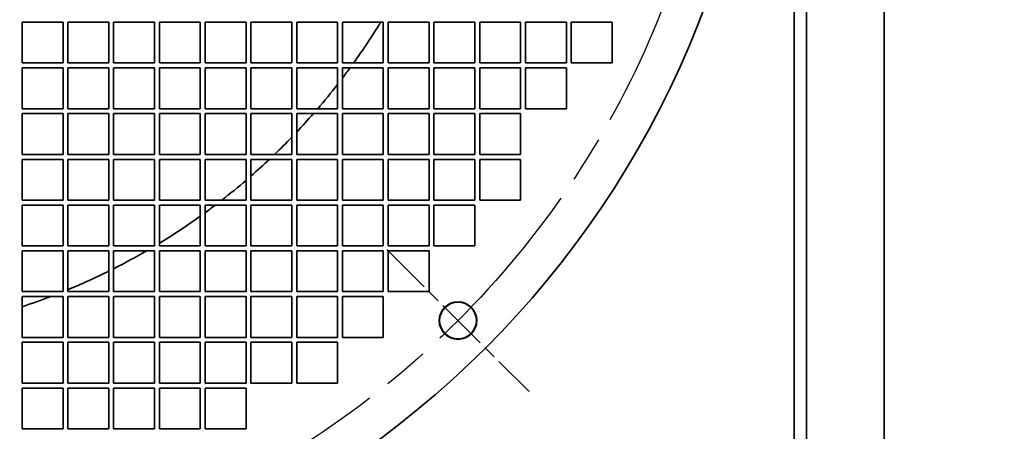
# Model space of a CAD drawing. Header units: millimetres. Extents: x 132 to 3320, y 40 to 2336.
# Tile 34 of 38: x 2060 to 2301, y 1445 to 1546. Entities that reach past the tile are written whole.
import ezdxf

# ---------------------------------------------------------------- set-up
doc = ezdxf.new("R2010")
doc.units = ezdxf.units.MM
doc.header["$LTSCALE"] = 8
doc.linetypes.add('CHAIN', pattern=[0.3543, 0.2362, -0.0295, 0.0591, -0.0295])
for name, color, linetype, lineweight, true_color in [('Krawędzie widoczne(ISO)', 7, 'Continuous', 35, 0x262659), ('Linia środkowa(ISO)', 7, 'Continuous', 25, 0x262659), ('Wymiary(ISO)', 7, 'Continuous', 25, 0x262659), ('Znacznik środka(ISO)', 7, 'Continuous', 25, 0x262659)]:
    doc.layers.add(name, color=color, linetype=linetype, lineweight=lineweight, true_color=true_color)
doc.styles.add('STANDARDDużyTekst', font='txt')
doc.dimstyles.new('X.XXX mała tolerancja', dxfattribs={"dimscale": 8, "dimtxt": 3.5, "dimasz": 3, "dimexe": 3.175, "dimexo": 0, "dimgap": 0.762, "dimtad": 1, "dimtoh": 1, "dimdec": 1, "dimrnd": 1e-08, "dimtxsty": 'STANDARDDużyTekst', "dimblk": 'Filled-2', "dimcen": 0.09, "dimdle": 10, "dimclrd": 256, "dimclre": 256, "dimclrt": 7, "dimadec": 1, "dimazin": 2, "dimtfac": 0.714286, "dimtdec": 3, "dimtmove": 0, "dimatfit": 3, "dimfxl": 1, "dimtolj": 1, "dimlwd": 25, "dimlwe": 25, "dimarcsym": 0})

# ---------------------------------------------------------------- blocks, each defined once
blk = doc.blocks.new('Filled-2')
at = {"color": 0}
for p, q in [((0, 0), (-1, 0.167)), ((-1, 0.167), (-1, -0.167)), ((-1, 0), (0, 0)), ((-1, -0.167), (0, 0))]:
    blk.add_line(p, q, dxfattribs=at)
at = {"color": 0, "flags": 128}
blk.add_lwpolyline([(-1, -0.167), (0, 0), (-1, 0.167), (-1, -0.167)], dxfattribs=at)
at = {"color": 0}
blk.add_solid([(-1, -0.167), (0, 0), (-1, 0.167), (-1, -0.167)], dxfattribs=at)
blk = doc.blocks.new('*D16')
at = {"layer": 'Defpoints', "color": 0, "linetype": 'Continuous', "transparency": 16777216}
for p in [(2261.6, 1629.64), (2468.1, 1629.64), (1739.1, 1189.64)]:
    blk.add_point(p, dxfattribs=at)
at = {"layer": 'Wymiary(ISO)', "color": 179, "linetype": 'Continuous', "lineweight": 25, "true_color": 0x262658, "transparency": 16777216}
for p, q in [((2261.6, 1629.64), (2493.5, 1629.64)), ((2468.1, 1213.64), (2468.1, 1605.64)), ((1739.1, 1189.64), (2493.5, 1189.64))]:
    blk.add_line(p, q, dxfattribs=at)
at = {"layer": 'Wymiary(ISO)', "color": 179, "linetype": 'Continuous', "lineweight": 25, "true_color": 0x262658, "transparency": 16777216, "xscale": 24, "yscale": 24, "zscale": 24}
for p, rotation in [((2468.1, 1629.64), 90), ((2468.1, 1189.64), 270)]:
    blk.add_blockref('Filled-2', p, dxfattribs=dict(at, rotation=rotation))
at = {"layer": 'Wymiary(ISO)', "color": 7, "linetype": 'Continuous', "lineweight": 25, "transparency": 16777216, "insert": (2433.51, 1379.42), "char_height": 28, "attachment_point": 1, "rotation": 90, "style": 'STANDARDDużyTekst'}
blk.add_mtext('\\A1;440', dxfattribs=at)
blk = doc.blocks.new('*D26')
at = {"layer": 'Defpoints', "color": 0, "linetype": 'Continuous', "transparency": 16777216}
for p in [(2213.42, 1718.99), (1804.78, 1540.29)]:
    blk.add_point(p, dxfattribs=at)
at = {"layer": 'Wymiary(ISO)', "color": 179, "linetype": 'Continuous', "lineweight": 25, "true_color": 0x262658, "transparency": 16777216}
for p, q in [((2191.43, 1709.37), (1826.77, 1549.9)), ((1804.78, 1540.29), (1643.44, 1469.73))]:
    blk.add_line(p, q, dxfattribs=at)
at = {"layer": 'Wymiary(ISO)', "color": 179, "linetype": 'Continuous', "lineweight": 25, "true_color": 0x262658, "transparency": 16777216, "xscale": 24, "yscale": 24, "zscale": 24}
for p, rotation in [((2213.42, 1718.99), 23.62028117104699), ((1804.78, 1540.29), 203.620281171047)]:
    blk.add_blockref('Filled-2', p, dxfattribs=dict(at, rotation=rotation))
at = {"layer": 'Wymiary(ISO)', "color": 7, "linetype": 'Continuous', "lineweight": 25, "transparency": 16777216, "insert": (1635.13, 1503.95), "char_height": 28, "attachment_point": 1, "rotation": 23.6203, "style": 'STANDARDDużyTekst'}
blk.add_mtext('\\A1;∅446', dxfattribs=at)

msp = doc.modelspace()

# ---------------------------------------------------------------- linework, layer by layer
at = {"layer": 'Krawędzie widoczne(ISO)'}
for p, q in [((2249.101, 1869.637), (2249.101, 1389.637)), ((2252.101, 1389.637), (2252.101, 1869.637)), ((2271.101, 1389.637), (2271.101, 1869.637)), ((2060.101, 1535.037), (2060.101, 1545.037)), ((2060.101, 1545.037), (2070.101, 1545.037)), ((2070.101, 1545.037), (2070.101, 1535.037)), ((2071.301, 1535.037), (2071.301, 1545.037)), ((2071.301, 1545.037), (2081.301, 1545.037)), ((2081.301, 1545.037), (2081.301, 1535.037)), ((2082.501, 1535.037), (2082.501, 1545.037)), ((2082.501, 1545.037), (2092.501, 1545.037)), ((2092.501, 1545.037), (2092.501, 1535.037)), ((2093.701, 1535.037), (2093.701, 1545.037)), ((2093.701, 1545.037), (2103.701, 1545.037)), ((2103.701, 1545.037), (2103.701, 1535.037)), ((2104.901, 1535.037), (2104.901, 1545.037)), ((2104.901, 1545.037), (2114.901, 1545.037)), ((2114.901, 1545.037), (2114.901, 1535.037)), ((2116.101, 1535.037), (2116.101, 1545.037)), ((2116.101, 1545.037), (2126.101, 1545.037)), ((2126.101, 1545.037), (2126.101, 1535.037)), ((2127.301, 1535.037), (2127.301, 1545.037)), ((2127.301, 1545.037), (2137.301, 1545.037)), ((2137.301, 1545.037), (2137.301, 1535.037)), ((2138.501, 1535.037), (2138.501, 1545.037)), ((2138.501, 1545.037), (2148.501, 1545.037)), ((2148.501, 1545.037), (2148.501, 1535.037)), ((2149.701, 1535.037), (2149.701, 1545.037)), ((2149.701, 1545.037), (2159.701, 1545.037)), ((2159.701, 1545.037), (2159.701, 1535.037)), ((2160.901, 1535.037), (2160.901, 1545.037)), ((2160.901, 1545.037), (2170.901, 1545.037)), ((2170.901, 1545.037), (2170.901, 1535.037)), ((2172.101, 1535.037), (2172.101, 1545.037)), ((2172.101, 1545.037), (2182.101, 1545.037)), ((2182.101, 1545.037), (2182.101, 1535.037)), ((2183.301, 1535.037), (2183.301, 1545.037)), ((2183.301, 1545.037), (2193.301, 1545.037)), ((2193.301, 1545.037), (2193.301, 1535.037)), ((2194.501, 1535.037), (2194.501, 1545.037)), ((2194.501, 1545.037), (2204.501, 1545.037)), ((2204.501, 1545.037), (2204.501, 1535.037)), ((2070.101, 1535.037), (2060.101, 1535.037)), ((2060.101, 1523.837), (2060.101, 1533.837)), ((2060.101, 1533.837), (2070.101, 1533.837)), ((2070.101, 1533.837), (2070.101, 1523.837)), ((2081.301, 1535.037), (2071.301, 1535.037)), ((2071.301, 1523.837), (2071.301, 1533.837)), ((2071.301, 1533.837), (2081.301, 1533.837)), ((2081.301, 1533.837), (2081.301, 1523.837)), ((2092.501, 1535.037), (2082.501, 1535.037)), ((2082.501, 1523.837), (2082.501, 1533.837)), ((2082.501, 1533.837), (2092.501, 1533.837)), ((2092.501, 1533.837), (2092.501, 1523.837)), ((2103.701, 1535.037), (2093.701, 1535.037)), ((2093.701, 1523.837), (2093.701, 1533.837)), ((2093.701, 1533.837), (2103.701, 1533.837)), ((2103.701, 1533.837), (2103.701, 1523.837)), ((2114.901, 1535.037), (2104.901, 1535.037)), ((2104.901, 1523.837), (2104.901, 1533.837)), ((2104.901, 1533.837), (2114.901, 1533.837)), ((2114.901, 1533.837), (2114.901, 1523.837)), ((2126.101, 1535.037), (2116.101, 1535.037)), ((2116.101, 1523.837), (2116.101, 1533.837)), ((2116.101, 1533.837), (2126.101, 1533.837)), ((2126.101, 1533.837), (2126.101, 1523.837)), ((2137.301, 1535.037), (2127.301, 1535.037)), ((2127.301, 1523.837), (2127.301, 1533.837)), ((2127.301, 1533.837), (2137.301, 1533.837)), ((2137.301, 1533.837), (2137.301, 1523.837)), ((2148.501, 1535.037), (2138.501, 1535.037)), ((2138.501, 1523.837), (2138.501, 1533.837)), ((2138.501, 1533.837), (2148.501, 1533.837)), ((2148.501, 1533.837), (2148.501, 1523.837)), ((2159.701, 1535.037), (2149.701, 1535.037)), ((2149.701, 1523.837), (2149.701, 1533.837)), ((2149.701, 1533.837), (2159.701, 1533.837)), ((2159.701, 1533.837), (2159.701, 1523.837)), ((2170.901, 1535.037), (2160.901, 1535.037)), ((2160.901, 1523.837), (2160.901, 1533.837)), ((2160.901, 1533.837), (2170.901, 1533.837)), ((2170.901, 1533.837), (2170.901, 1523.837)), ((2182.101, 1535.037), (2172.101, 1535.037)), ((2172.101, 1523.837), (2172.101, 1533.837)), ((2172.101, 1533.837), (2182.101, 1533.837)), ((2182.101, 1533.837), (2182.101, 1523.837)), ((2193.301, 1535.037), (2183.301, 1535.037)), ((2183.301, 1523.837), (2183.301, 1533.837)), ((2183.301, 1533.837), (2193.301, 1533.837)), ((2193.301, 1533.837), (2193.301, 1523.837)), ((2204.501, 1535.037), (2194.501, 1535.037)), ((2070.101, 1523.837), (2060.101, 1523.837)), ((2081.301, 1523.837), (2071.301, 1523.837)), ((2092.501, 1523.837), (2082.501, 1523.837)), ((2103.701, 1523.837), (2093.701, 1523.837)), ((2114.901, 1523.837), (2104.901, 1523.837)), ((2126.101, 1523.837), (2116.101, 1523.837)), ((2137.301, 1523.837), (2127.301, 1523.837)), ((2148.501, 1523.837), (2138.501, 1523.837)), ((2159.701, 1523.837), (2149.701, 1523.837)), ((2170.901, 1523.837), (2160.901, 1523.837)), ((2182.101, 1523.837), (2172.101, 1523.837)), ((2193.301, 1523.837), (2183.301, 1523.837)), ((2060.101, 1512.637), (2060.101, 1522.637)), ((2060.101, 1522.637), (2070.101, 1522.637)), ((2070.101, 1522.637), (2070.101, 1512.637)), ((2071.301, 1512.637), (2071.301, 1522.637)), ((2071.301, 1522.637), (2081.301, 1522.637)), ((2081.301, 1522.637), (2081.301, 1512.637)), ((2082.501, 1512.637), (2082.501, 1522.637)), ((2082.501, 1522.637), (2092.501, 1522.637)), ((2092.501, 1522.637), (2092.501, 1512.637)), ((2093.701, 1512.637), (2093.701, 1522.637)), ((2093.701, 1522.637), (2103.701, 1522.637)), ((2103.701, 1522.637), (2103.701, 1512.637)), ((2104.901, 1512.637), (2104.901, 1522.637)), ((2104.901, 1522.637), (2114.901, 1522.637)), ((2114.901, 1522.637), (2114.901, 1512.637)), ((2116.101, 1512.637), (2116.101, 1522.637)), ((2116.101, 1522.637), (2126.101, 1522.637)), ((2126.101, 1522.637), (2126.101, 1512.637)), ((2127.301, 1512.637), (2127.301, 1522.637)), ((2127.301, 1522.637), (2137.301, 1522.637)), ((2137.301, 1522.637), (2137.301, 1512.637)), ((2138.501, 1512.637), (2138.501, 1522.637)), ((2138.501, 1522.637), (2148.501, 1522.637)), ((2148.501, 1522.637), (2148.501, 1512.637)), ((2149.701, 1512.637), (2149.701, 1522.637)), ((2149.701, 1522.637), (2159.701, 1522.637)), ((2159.701, 1522.637), (2159.701, 1512.637)), ((2160.901, 1512.637), (2160.901, 1522.637)), ((2160.901, 1522.637), (2170.901, 1522.637)), ((2170.901, 1522.637), (2170.901, 1512.637)), ((2172.101, 1512.637), (2172.101, 1522.637)), ((2172.101, 1522.637), (2182.101, 1522.637)), ((2182.101, 1522.637), (2182.101, 1512.637)), ((2070.101, 1512.637), (2060.101, 1512.637)), ((2060.101, 1501.437), (2060.101, 1511.437)), ((2060.101, 1511.437), (2070.101, 1511.437)), ((2070.101, 1511.437), (2070.101, 1501.437)), ((2081.301, 1512.637), (2071.301, 1512.637)), ((2071.301, 1501.437), (2071.301, 1511.437)), ((2071.301, 1511.437), (2081.301, 1511.437)), ((2081.301, 1511.437), (2081.301, 1501.437)), ((2092.501, 1512.637), (2082.501, 1512.637)), ((2082.501, 1501.437), (2082.501, 1511.437)), ((2082.501, 1511.437), (2092.501, 1511.437)), ((2092.501, 1511.437), (2092.501, 1501.437)), ((2103.701, 1512.637), (2093.701, 1512.637)), ((2093.701, 1501.437), (2093.701, 1511.437)), ((2093.701, 1511.437), (2103.701, 1511.437)), ((2103.701, 1511.437), (2103.701, 1501.437)), ((2114.901, 1512.637), (2104.901, 1512.637)), ((2104.901, 1501.437), (2104.901, 1511.437)), ((2104.901, 1511.437), (2114.901, 1511.437)), ((2114.901, 1511.437), (2114.901, 1501.437)), ((2126.101, 1512.637), (2116.101, 1512.637)), ((2116.101, 1501.437), (2116.101, 1511.437)), ((2116.101, 1511.437), (2126.101, 1511.437)), ((2126.101, 1511.437), (2126.101, 1501.437)), ((2137.301, 1512.637), (2127.301, 1512.637)), ((2127.301, 1501.437), (2127.301, 1511.437)), ((2127.301, 1511.437), (2137.301, 1511.437)), ((2137.301, 1511.437), (2137.301, 1501.437)), ((2148.501, 1512.637), (2138.501, 1512.637)), ((2138.501, 1501.437), (2138.501, 1511.437)), ((2138.501, 1511.437), (2148.501, 1511.437)), ((2148.501, 1511.437), (2148.501, 1501.437)), ((2159.701, 1512.637), (2149.701, 1512.637)), ((2149.701, 1501.437), (2149.701, 1511.437)), ((2149.701, 1511.437), (2159.701, 1511.437)), ((2159.701, 1511.437), (2159.701, 1501.437)), ((2170.901, 1512.637), (2160.901, 1512.637)), ((2160.901, 1501.437), (2160.901, 1511.437)), ((2160.901, 1511.437), (2170.901, 1511.437)), ((2170.901, 1511.437), (2170.901, 1501.437)), ((2182.101, 1512.637), (2172.101, 1512.637)), ((2172.101, 1501.437), (2172.101, 1511.437)), ((2172.101, 1511.437), (2182.101, 1511.437)), ((2182.101, 1511.437), (2182.101, 1501.437)), ((2070.101, 1501.437), (2060.101, 1501.437)), ((2081.301, 1501.437), (2071.301, 1501.437)), ((2092.501, 1501.437), (2082.501, 1501.437)), ((2103.701, 1501.437), (2093.701, 1501.437)), ((2114.901, 1501.437), (2104.901, 1501.437)), ((2126.101, 1501.437), (2116.101, 1501.437)), ((2137.301, 1501.437), (2127.301, 1501.437)), ((2148.501, 1501.437), (2138.501, 1501.437)), ((2159.701, 1501.437), (2149.701, 1501.437)), ((2170.901, 1501.437), (2160.901, 1501.437)), ((2182.101, 1501.437), (2172.101, 1501.437)), ((2060.101, 1500.237), (2070.101, 1500.237)), ((2060.101, 1490.237), (2060.101, 1500.237)), ((2070.101, 1500.237), (2070.101, 1490.237)), ((2071.301, 1500.237), (2081.301, 1500.237)), ((2071.301, 1490.237), (2071.301, 1500.237)), ((2081.301, 1500.237), (2081.301, 1490.237)), ((2082.501, 1500.237), (2092.501, 1500.237)), ((2082.501, 1490.237), (2082.501, 1500.237)), ((2092.501, 1500.237), (2092.501, 1490.237)), ((2093.701, 1500.237), (2103.701, 1500.237)), ((2093.701, 1490.237), (2093.701, 1500.237)), ((2103.701, 1500.237), (2103.701, 1490.237)), ((2104.901, 1500.237), (2114.901, 1500.237)), ((2104.901, 1490.237), (2104.901, 1500.237)), ((2114.901, 1500.237), (2114.901, 1490.237)), ((2116.101, 1500.237), (2126.101, 1500.237)), ((2116.101, 1490.237), (2116.101, 1500.237)), ((2126.101, 1500.237), (2126.101, 1490.237)), ((2127.301, 1500.237), (2137.301, 1500.237)), ((2127.301, 1490.237), (2127.301, 1500.237)), ((2137.301, 1500.237), (2137.301, 1490.237)), ((2138.501, 1500.237), (2148.501, 1500.237)), ((2138.501, 1490.237), (2138.501, 1500.237)), ((2148.501, 1500.237), (2148.501, 1490.237)), ((2149.701, 1500.237), (2159.701, 1500.237)), ((2149.701, 1490.237), (2149.701, 1500.237)), ((2159.701, 1500.237), (2159.701, 1490.237)), ((2160.901, 1500.237), (2170.901, 1500.237)), ((2160.901, 1490.237), (2160.901, 1500.237)), ((2170.901, 1500.237), (2170.901, 1490.237)), ((2070.101, 1490.237), (2060.101, 1490.237)), ((2081.301, 1490.237), (2071.301, 1490.237)), ((2092.501, 1490.237), (2082.501, 1490.237)), ((2103.701, 1490.237), (2093.701, 1490.237)), ((2114.901, 1490.237), (2104.901, 1490.237)), ((2126.101, 1490.237), (2116.101, 1490.237)), ((2137.301, 1490.237), (2127.301, 1490.237)), ((2148.501, 1490.237), (2138.501, 1490.237)), ((2159.701, 1490.237), (2149.701, 1490.237)), ((2170.901, 1490.237), (2160.901, 1490.237)), ((2060.101, 1479.037), (2060.101, 1489.037)), ((2060.101, 1489.037), (2070.101, 1489.037)), ((2070.101, 1489.037), (2070.101, 1479.037)), ((2071.301, 1479.037), (2071.301, 1489.037)), ((2071.301, 1489.037), (2081.301, 1489.037)), ((2081.301, 1489.037), (2081.301, 1479.037)), ((2082.501, 1479.037), (2082.501, 1489.037)), ((2082.501, 1489.037), (2092.501, 1489.037)), ((2092.501, 1489.037), (2092.501, 1479.037)), ((2093.701, 1479.037), (2093.701, 1489.037)), ((2093.701, 1489.037), (2103.701, 1489.037)), ((2103.701, 1489.037), (2103.701, 1479.037)), ((2104.901, 1479.037), (2104.901, 1489.037)), ((2104.901, 1489.037), (2114.901, 1489.037)), ((2114.901, 1489.037), (2114.901, 1479.037)), ((2116.101, 1479.037), (2116.101, 1489.037)), ((2116.101, 1489.037), (2126.101, 1489.037)), ((2126.101, 1489.037), (2126.101, 1479.037)), ((2127.301, 1479.037), (2127.301, 1489.037)), ((2127.301, 1489.037), (2137.301, 1489.037)), ((2137.301, 1489.037), (2137.301, 1479.037)), ((2138.501, 1479.037), (2138.501, 1489.037)), ((2138.501, 1489.037), (2148.501, 1489.037)), ((2148.501, 1489.037), (2148.501, 1479.037)), ((2149.701, 1479.037), (2149.701, 1489.037)), ((2149.701, 1489.037), (2159.701, 1489.037)), ((2159.701, 1489.037), (2159.701, 1479.037)), ((2070.101, 1479.037), (2060.101, 1479.037)), ((2060.101, 1467.837), (2060.101, 1477.837)), ((2060.101, 1477.837), (2070.101, 1477.837)), ((2070.101, 1477.837), (2070.101, 1467.837)), ((2081.301, 1479.037), (2071.301, 1479.037)), ((2071.301, 1467.837), (2071.301, 1477.837)), ((2071.301, 1477.837), (2081.301, 1477.837)), ((2081.301, 1477.837), (2081.301, 1467.837)), ((2092.501, 1479.037), (2082.501, 1479.037)), ((2082.501, 1467.837), (2082.501, 1477.837)), ((2082.501, 1477.837), (2092.501, 1477.837)), ((2092.501, 1477.837), (2092.501, 1467.837)), ((2103.701, 1479.037), (2093.701, 1479.037)), ((2093.701, 1467.837), (2093.701, 1477.837)), ((2093.701, 1477.837), (2103.701, 1477.837)), ((2103.701, 1477.837), (2103.701, 1467.837)), ((2114.901, 1479.037), (2104.901, 1479.037)), ((2104.901, 1467.837), (2104.901, 1477.837)), ((2104.901, 1477.837), (2114.901, 1477.837)), ((2114.901, 1477.837), (2114.901, 1467.837)), ((2126.101, 1479.037), (2116.101, 1479.037)), ((2116.101, 1467.837), (2116.101, 1477.837)), ((2116.101, 1477.837), (2126.101, 1477.837)), ((2126.101, 1477.837), (2126.101, 1467.837)), ((2137.301, 1479.037), (2127.301, 1479.037)), ((2127.301, 1467.837), (2127.301, 1477.837)), ((2127.301, 1477.837), (2137.301, 1477.837)), ((2137.301, 1477.837), (2137.301, 1467.837)), ((2148.501, 1479.037), (2138.501, 1479.037)), ((2138.501, 1467.837), (2138.501, 1477.837)), ((2138.501, 1477.837), (2148.501, 1477.837)), ((2148.501, 1477.837), (2148.501, 1467.837)), ((2159.701, 1479.037), (2149.701, 1479.037)), ((2070.101, 1467.837), (2060.101, 1467.837)), ((2081.301, 1467.837), (2071.301, 1467.837)), ((2092.501, 1467.837), (2082.501, 1467.837)), ((2103.701, 1467.837), (2093.701, 1467.837)), ((2114.901, 1467.837), (2104.901, 1467.837)), ((2126.101, 1467.837), (2116.101, 1467.837)), ((2137.301, 1467.837), (2127.301, 1467.837)), ((2148.501, 1467.837), (2138.501, 1467.837)), ((2060.101, 1456.637), (2060.101, 1466.637)), ((2060.101, 1466.637), (2070.101, 1466.637)), ((2070.101, 1466.637), (2070.101, 1456.637)), ((2071.301, 1456.637), (2071.301, 1466.637)), ((2071.301, 1466.637), (2081.301, 1466.637)), ((2081.301, 1466.637), (2081.301, 1456.637)), ((2082.501, 1456.637), (2082.501, 1466.637)), ((2082.501, 1466.637), (2092.501, 1466.637)), ((2092.501, 1466.637), (2092.501, 1456.637)), ((2093.701, 1456.637), (2093.701, 1466.637)), ((2093.701, 1466.637), (2103.701, 1466.637)), ((2103.701, 1466.637), (2103.701, 1456.637)), ((2104.901, 1456.637), (2104.901, 1466.637)), ((2104.901, 1466.637), (2114.901, 1466.637)), ((2114.901, 1466.637), (2114.901, 1456.637)), ((2116.101, 1456.637), (2116.101, 1466.637)), ((2116.101, 1466.637), (2126.101, 1466.637)), ((2126.101, 1466.637), (2126.101, 1456.637)), ((2127.301, 1456.637), (2127.301, 1466.637)), ((2127.301, 1466.637), (2137.301, 1466.637)), ((2137.301, 1466.637), (2137.301, 1456.637)), ((2070.101, 1456.637), (2060.101, 1456.637)), ((2081.301, 1456.637), (2071.301, 1456.637)), ((2092.501, 1456.637), (2082.501, 1456.637)), ((2103.701, 1456.637), (2093.701, 1456.637)), ((2114.901, 1456.637), (2104.901, 1456.637)), ((2126.101, 1456.637), (2116.101, 1456.637)), ((2137.301, 1456.637), (2127.301, 1456.637)), ((2060.101, 1445.437), (2060.101, 1455.437)), ((2060.101, 1455.437), (2070.101, 1455.437)), ((2070.101, 1455.437), (2070.101, 1445.437)), ((2071.301, 1445.437), (2071.301, 1455.437)), ((2071.301, 1455.437), (2081.301, 1455.437)), ((2081.301, 1455.437), (2081.301, 1445.437)), ((2082.501, 1445.437), (2082.501, 1455.437)), ((2082.501, 1455.437), (2092.501, 1455.437)), ((2092.501, 1455.437), (2092.501, 1445.437)), ((2093.701, 1445.437), (2093.701, 1455.437)), ((2093.701, 1455.437), (2103.701, 1455.437)), ((2103.701, 1455.437), (2103.701, 1445.437)), ((2104.901, 1445.437), (2104.901, 1455.437)), ((2104.901, 1455.437), (2114.901, 1455.437)), ((2114.901, 1455.437), (2114.901, 1445.437)), ((2070.101, 1445.437), (2060.101, 1445.437)), ((2081.301, 1445.437), (2071.301, 1445.437)), ((2092.501, 1445.437), (2082.501, 1445.437)), ((2103.701, 1445.437), (2093.701, 1445.437)), ((2114.901, 1445.437), (2104.901, 1445.437))]:
    msp.add_line(p, q, dxfattribs=at)
for centre, radius in [((2009.101, 1629.637), 232.5), ((2166.786, 1471.953), 4.6), ((2166.786, 1471.953), 4.5)]:
    msp.add_circle(centre, radius, dxfattribs=at)
for start, end in [(324.39782, 328.62646), (322.77895, 323.87574), (319.37715, 322.08498), (316.66758, 318.81735), (313.94552, 316.05448), (311.18265, 313.33242), (307.91502, 310.62285), (306.12426, 307.22105), (301.37354, 305.60218), (296.85231, 300.09093), (292.50532, 296.37905), (288.29117, 290.90813)]:
    msp.add_arc((2009.101, 1629.637), 162.5, start, end, dxfattribs=at)
at = {"layer": 'Linia środkowa(ISO)', "linetype": 'CHAIN', "ltscale": 23.990969}
msp.add_circle((2009.101, 1629.637), 223, dxfattribs=at)
at = {"layer": 'Znacznik środka(ISO)', "linetype": 'CHAIN', "ltscale": 6.833826}
msp.add_line((2149.391, 1489.347), (2184.18, 1454.558), dxfattribs=at)

# ---------------------------------------------------------------- dimensions: what is measured, and where the dimension line sits
at = {"layer": 'Wymiary(ISO)', "color": 179, "linetype": 'Continuous', "lineweight": 25, "true_color": 0x262658}
dim = msp.add_diameter_dim_2p(p1=(2213.418, 1718.988), p2=(1804.783, 1540.287), dimstyle='X.XXX mała tolerancja', override={"dimgap": 0.762, "dimtoh": 0, "dimdec": 1, "dimlfac": 1, "dimtol": 0, "dimlim": 0, "dimtp": 0, "dimtm": 0, "dimtdec": 3, "dimatfit": 2}, dxfattribs=at)
dim.commit()
dim.dimension.update_dxf_attribs({"geometry": '*D26', "text_midpoint": (1688.332, 1489.362), "dimtype": 163})
dim = msp.add_linear_dim(base=(2468.101, 1629.637), p1=(1739.101, 1189.637), p2=(2261.601, 1629.637), angle=90, dimstyle='X.XXX mała tolerancja', override={"dimgap": 0.762, "dimtoh": 0, "dimdec": 1, "dimtol": 0, "dimlim": 0, "dimtp": 0, "dimtm": 0, "dimtdec": 3, "dimtofl": 0, "dimatfit": 1}, dxfattribs=at)
dim.commit()
dim.dimension.update_dxf_attribs({"geometry": '*D16', "text_midpoint": (2468.101, 1409.717), "dimtype": 160})

doc.saveas('drawing.dxf')
